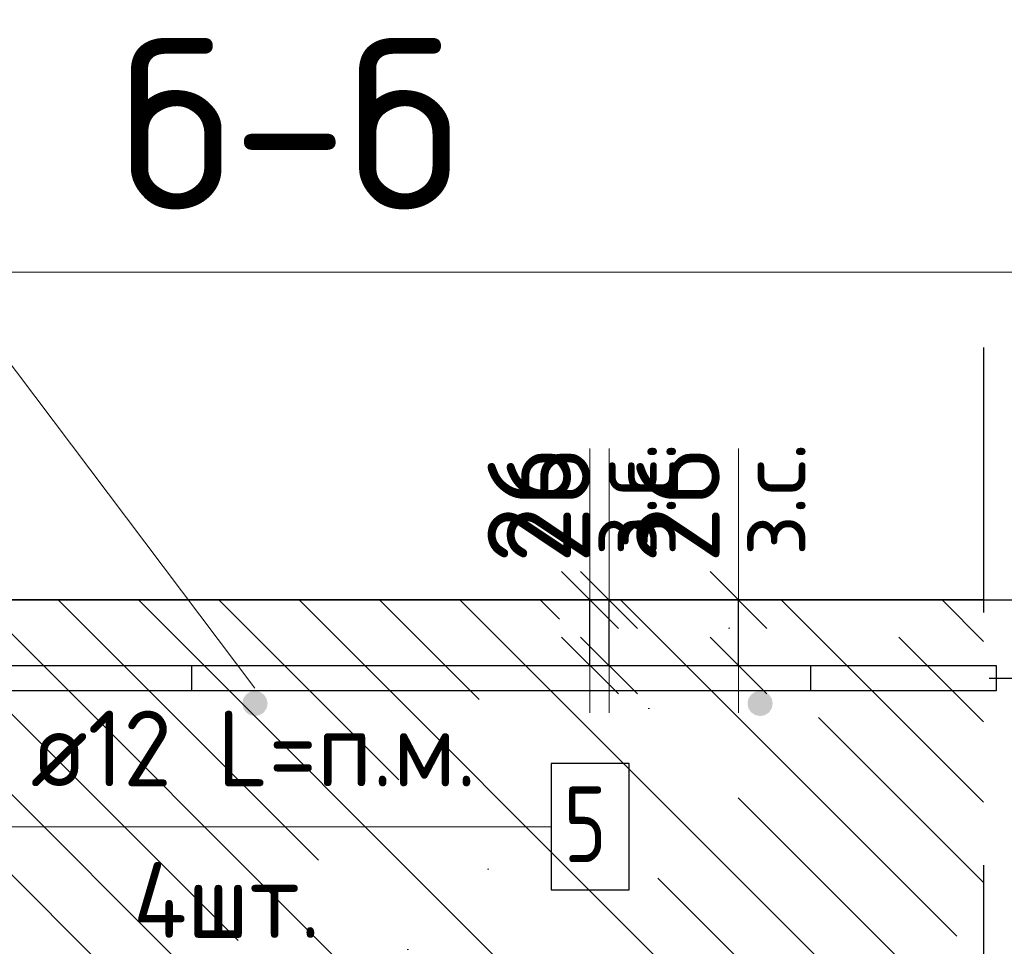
# Model space of a CAD drawing. Header units: metres. Extents: x -38 to 97, y -15 to 21.
# Tile 147 of 229: x 72.374 to 72.764, y 7.405 to 7.772. Entities that reach past the tile are written whole.
import ezdxf

# ---------------------------------------------------------------- set-up
doc = ezdxf.new("R2010")
doc.units = ezdxf.units.M
doc.header["$PDMODE"] = 65
doc.linetypes.add('______4', pattern=[0.135, 0.105, -0.03])
for name, color, linetype, lineweight in [('XR$3$Арм. стержнями верхней зоны', 180, 'Continuous', 35), ('XR$3$Арм.стержн. Арматура края', 96, 'Continuous', 35), ('XR$3$Арм.стержн. Доп. арматура', 180, 'Continuous', 35), ('XR$3$Размерная линия (1)', 7, 'Continuous', 13), ('XR$3$Размерная линия_ общее', 7, 'Continuous', 13), ('XR$4$Арм. стержнями верхней зоны', 180, 'Continuous', 35), ('XR$4$Арм.стержн. Арматура края', 96, 'Continuous', 35), ('XR$4$Арм.стержн. Доп. арматура', 180, 'Continuous', 35), ('XR$4$Размерная линия (1)', 7, 'Continuous', 13), ('XR$4$Размерная линия_ общее', 7, 'Continuous', 13), ('XR$6$Арм. стержнями верхней зоны', 180, 'Continuous', 35), ('XR$6$Арм.стержн. Арматура края', 96, 'Continuous', 35), ('XR$6$Арм.стержн. Доп. арматура', 180, 'Continuous', 35), ('XR$6$Размерная линия (1)', 7, 'Continuous', 13), ('XR$6$Размерная линия_ общее', 7, 'Continuous', 13)]:
    doc.layers.add(name, color=color, linetype=linetype, lineweight=lineweight)
doc.styles.add('ISOCPEUR', font='txt')
doc.dimstyles.new('DIMSTYLE_11', dxfattribs={"dimtxt": 0.033, "dimasz": 0.0375, "dimexe": 0, "dimexo": 0, "dimgap": 0.0165, "dimtad": 2, "dimdec": 0, "dimlfac": 1000, "dimrnd": 1, "dimzin": 12, "dimdsep": 46, "dimtxsty": 'ISOCPEUR', "dimblk1": 'ALL_ML_STRICH', "dimblk2": 'ALL_ML_STRICH', "dimsah": 1, "dimcen": 0, "dimclrd": 7, "dimclre": 256, "dimclrt": 7, "dimadec": 0, "dimazin": 0, "dimtfac": 1, "dimtdec": 0, "dimtix": 1, "dimtmove": 2, "dimatfit": 3, "dimfxl": 0, "dimtvp": 1.2, "dimtzin": 0, "dimlwd": 0, "dimlwe": -3, "dimarcsym": 0})
doc.dimstyles.new('DIMSTYLE_12', dxfattribs={"dimtxt": 0.03, "dimasz": 0.03, "dimexe": 0, "dimexo": 0, "dimgap": 0.015, "dimtad": 2, "dimdec": 0, "dimlfac": 1000, "dimrnd": 1, "dimzin": 12, "dimdsep": 46, "dimtxsty": 'ISOCPEUR', "dimblk1": 'ALL_ML_STRICH', "dimblk2": 'ALL_ML_STRICH', "dimsah": 1, "dimcen": 0, "dimclrd": 7, "dimclre": 256, "dimclrt": 7, "dimadec": 0, "dimazin": 0, "dimtfac": 1, "dimtdec": 0, "dimtix": 1, "dimtmove": 2, "dimatfit": 3, "dimfxl": 0, "dimtzin": 0, "dimlwd": 0, "dimlwe": -3, "dimarcsym": 0})
doc.dimstyles.new('DIMSTYLE_14', dxfattribs={"dimtxt": 0.03, "dimasz": 0.03, "dimexe": 0, "dimexo": 0, "dimgap": 0.015, "dimtad": 2, "dimdec": 0, "dimlfac": 1000, "dimrnd": 1, "dimzin": 12, "dimdsep": 46, "dimtxsty": 'ISOCPEUR', "dimblk1": 'ALL_ML_STRICH', "dimblk2": 'ALL_ML_STRICH', "dimsah": 1, "dimcen": 0, "dimclrd": 7, "dimclre": 256, "dimclrt": 7, "dimadec": 0, "dimazin": 0, "dimtfac": 1, "dimtdec": 0, "dimtix": 1, "dimtmove": 2, "dimatfit": 3, "dimfxl": 0, "dimtvp": 1.2, "dimtzin": 0, "dimlwd": 0, "dimlwe": -3, "dimarcsym": 0})
doc.dimstyles.new('DIMSTYLE_8', dxfattribs={"dimtxt": 0.033, "dimasz": 0.0375, "dimexe": 0, "dimexo": 0, "dimgap": 0.0165, "dimtad": 2, "dimdec": 0, "dimlfac": 1000, "dimrnd": 1, "dimzin": 12, "dimdsep": 46, "dimtxsty": 'ISOCPEUR', "dimblk1": 'ALL_ML_STRICH', "dimblk2": 'ALL_ML_STRICH', "dimsah": 1, "dimcen": 0, "dimclrd": 7, "dimclre": 256, "dimclrt": 7, "dimadec": 0, "dimazin": 0, "dimtfac": 1, "dimtdec": 0, "dimtix": 1, "dimtmove": 2, "dimatfit": 3, "dimfxl": 0, "dimtzin": 0, "dimlwd": 0, "dimlwe": -3, "dimarcsym": 0})
pattern_1 = [(135, (0, 0), (-0.031819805, -0.031819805), [0.4, -0.05, 0, -0.05]), (135, (-0.01591, -0.01591), (-0.031819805, -0.031819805), [0.8, -0.1, 0.1, -0.1])]

# ---------------------------------------------------------------- blocks, each defined once
blk = doc.blocks.new('ALL_ML_STRICH')
at = {"color": 0, "linetype": 'ByBlock', "lineweight": -2}
for p, q in [((0, -0.5), (0, 0.5)), ((-0.3, -0.3), (0.3, 0.3)), ((-1, 0), (0.5, 0))]:
    blk.add_line(p, q, dxfattribs=at)
blk = doc.blocks.new('*D135')
at = {"layer": 'DEFPOINTS', "color": 7, "linetype": 'Continuous', "lineweight": 13, "transparency": 33554687}
for p in [(72.7273, 7.54188), (72.7273, 7.34188), (72.89884, 7.34188)]:
    blk.add_point(p, dxfattribs=at)
at = {"layer": 'XR$3$Размерная линия_ общее', "color": 253, "linetype": 'Continuous', "lineweight": -2, "true_color": 0xa0a0a0, "transparency": 33554687}
for p, q in [((72.7473, 7.54188), (72.89884, 7.54188)), ((72.7473, 7.34188), (72.89884, 7.34188))]:
    blk.add_line(p, q, dxfattribs=at)
at = {"layer": 'XR$3$Размерная линия_ общее', "color": 7, "linetype": 'Continuous', "lineweight": -2, "transparency": 33554687}
blk.add_line((72.89884, 7.34188), (72.89884, 7.54188), dxfattribs=at)
at = {"layer": 'XR$3$Размерная линия_ общее', "color": 7, "linetype": 'Continuous', "lineweight": 13, "transparency": 33554687, "xscale": 0.0375, "yscale": 0.0375, "zscale": 0.0375}
for p, rotation in [((72.89884, 7.54188), 90), ((72.89884, 7.34188), 270)]:
    blk.add_blockref('ALL_ML_STRICH', p, dxfattribs=dict(at, rotation=rotation))
at = {"layer": 'XR$3$Размерная линия_ общее', "color": 7, "linetype": 'Continuous', "lineweight": 13, "transparency": 33554687, "insert": (72.87484, 7.44353), "char_height": 0.033, "width": 0.099, "attachment_point": 5, "rotation": 90, "style": 'ISOCPEUR'}
blk.add_mtext('\\A1;{200}', dxfattribs=at)
blk = doc.blocks.new('*D142')
at = {"layer": 'DEFPOINTS', "color": 7, "linetype": 'Continuous', "lineweight": 13, "transparency": 33554687}
for p in [(72.56769, 7.54188), (72.56769, 7.51588), (72.60768, 7.51588)]:
    blk.add_point(p, dxfattribs=at)
at = {"layer": 'XR$3$Размерная линия_ общее', "color": 253, "linetype": 'Continuous', "lineweight": -2, "true_color": 0xa0a0a0, "transparency": 33554687}
for p, q in [((72.58769, 7.54188), (72.60768, 7.54188)), ((72.58769, 7.51588), (72.60768, 7.51588))]:
    blk.add_line(p, q, dxfattribs=at)
at = {"layer": 'XR$3$Размерная линия_ общее', "color": 7, "linetype": 'Continuous', "lineweight": -2, "transparency": 33554687}
blk.add_line((72.60768, 7.51588), (72.60768, 7.54188), dxfattribs=at)
at = {"layer": 'XR$3$Размерная линия_ общее', "color": 7, "linetype": 'Continuous', "lineweight": 13, "transparency": 33554687, "xscale": 0.0375, "yscale": 0.0375, "zscale": 0.0375}
for p, rotation in [((72.60768, 7.54188), 90), ((72.60768, 7.51588), 270)]:
    blk.add_blockref('ALL_ML_STRICH', p, dxfattribs=dict(at, rotation=rotation))
at = {"layer": 'XR$3$Размерная линия_ общее', "color": 7, "linetype": 'Continuous', "lineweight": 13, "transparency": 33554687, "insert": (72.60721, 7.55924), "char_height": 0.027, "width": 0.00135, "attachment_point": 1, "rotation": 90, "line_spacing_factor": 0.60241, "style": 'ISOCPEUR'}
blk.add_mtext('з.с.', dxfattribs=at)
at = {"layer": 'XR$3$Размерная линия_ общее', "color": 7, "linetype": 'Continuous', "lineweight": 13, "transparency": 33554687, "insert": (72.58368, 7.5796), "char_height": 0.033, "width": 0.066, "attachment_point": 5, "rotation": 90, "style": 'ISOCPEUR'}
blk.add_mtext('\\A1;{26}', dxfattribs=at)
blk = doc.blocks.new('*D202')
at = {"layer": 'DEFPOINTS', "color": 7, "linetype": 'Continuous', "lineweight": 13, "transparency": 33554687}
for p in [(72.73821, 7.51088), (72.73118, 7.38688), (72.82384, 7.38688)]:
    blk.add_point(p, dxfattribs=at)
at = {"layer": 'XR$3$Размерная линия (1)', "color": 9, "linetype": 'Continuous', "lineweight": -2, "true_color": 0xc7c7c7, "transparency": 33554687}
for p, q in [((72.75821, 7.51088), (72.82384, 7.51088)), ((72.75118, 7.38688), (72.82384, 7.38688))]:
    blk.add_line(p, q, dxfattribs=at)
at = {"layer": 'XR$3$Размерная линия (1)', "color": 7, "linetype": 'Continuous', "lineweight": -2, "transparency": 33554687}
blk.add_line((72.82384, 7.38688), (72.82384, 7.51088), dxfattribs=at)
at = {"layer": 'XR$3$Размерная линия (1)', "color": 7, "linetype": 'Continuous', "lineweight": 13, "transparency": 33554687, "xscale": 0.03, "yscale": 0.03, "zscale": 0.03}
for p, rotation in [((72.82384, 7.51088), 90), ((72.82384, 7.38688), 270)]:
    blk.add_blockref('ALL_ML_STRICH', p, dxfattribs=dict(at, rotation=rotation))
at = {"layer": 'XR$3$Размерная линия (1)', "color": 7, "linetype": 'Continuous', "lineweight": 13, "transparency": 33554687, "insert": (72.80134, 7.45188), "char_height": 0.03, "width": 0.09, "attachment_point": 5, "rotation": 90, "style": 'ISOCPEUR'}
blk.add_mtext('\\A1;{124}', dxfattribs=at)
blk = doc.blocks.new('*D203')
at = {"layer": 'DEFPOINTS', "color": 7, "linetype": 'Continuous', "lineweight": 13, "transparency": 33554687}
for p in [(72.72034, 7.54188), (72.73821, 7.51088), (72.82384, 7.51088)]:
    blk.add_point(p, dxfattribs=at)
at = {"layer": 'XR$3$Размерная линия (1)', "color": 9, "linetype": 'Continuous', "lineweight": -2, "true_color": 0xc7c7c7, "transparency": 33554687}
for p, q in [((72.74034, 7.54188), (72.82384, 7.54188)), ((72.75821, 7.51088), (72.82384, 7.51088))]:
    blk.add_line(p, q, dxfattribs=at)
at = {"layer": 'XR$3$Размерная линия (1)', "color": 7, "linetype": 'Continuous', "lineweight": -2, "transparency": 33554687}
blk.add_line((72.82384, 7.51088), (72.82384, 7.54188), dxfattribs=at)
at = {"layer": 'XR$3$Размерная линия (1)', "color": 7, "linetype": 'Continuous', "lineweight": 13, "transparency": 33554687, "xscale": 0.03, "yscale": 0.03, "zscale": 0.03}
for p, rotation in [((72.82384, 7.54188), 90), ((72.82384, 7.51088), 270)]:
    blk.add_blockref('ALL_ML_STRICH', p, dxfattribs=dict(at, rotation=rotation))
at = {"layer": 'XR$3$Размерная линия (1)', "color": 7, "linetype": 'Continuous', "lineweight": 13, "transparency": 33554687, "insert": (72.8011, 7.58917), "char_height": 0.03, "width": 0.06, "attachment_point": 5, "rotation": 90, "style": 'ISOCPEUR'}
blk.add_mtext('\\A1;{31}', dxfattribs=at)
blk = doc.blocks.new('*D278')
at = {"layer": 'DEFPOINTS', "color": 7, "linetype": 'Continuous', "lineweight": 13, "transparency": 33554687}
for p in [(72.7273, 7.54188), (72.7273, 7.34188), (72.89884, 7.34188)]:
    blk.add_point(p, dxfattribs=at)
at = {"layer": 'XR$4$Размерная линия_ общее', "color": 253, "linetype": 'Continuous', "lineweight": -2, "true_color": 0xa0a0a0, "transparency": 33554687}
for p, q in [((72.7473, 7.54188), (72.89884, 7.54188)), ((72.7473, 7.34188), (72.89884, 7.34188))]:
    blk.add_line(p, q, dxfattribs=at)
at = {"layer": 'XR$4$Размерная линия_ общее', "color": 7, "linetype": 'Continuous', "lineweight": -2, "transparency": 33554687}
blk.add_line((72.89884, 7.34188), (72.89884, 7.54188), dxfattribs=at)
at = {"layer": 'XR$4$Размерная линия_ общее', "color": 7, "linetype": 'Continuous', "lineweight": 13, "transparency": 33554687, "xscale": 0.0375, "yscale": 0.0375, "zscale": 0.0375}
for p, rotation in [((72.89884, 7.54188), 90), ((72.89884, 7.34188), 270)]:
    blk.add_blockref('ALL_ML_STRICH', p, dxfattribs=dict(at, rotation=rotation))
at = {"layer": 'XR$4$Размерная линия_ общее', "color": 7, "linetype": 'Continuous', "lineweight": 13, "transparency": 33554687, "insert": (72.87484, 7.44353), "char_height": 0.033, "width": 0.099, "attachment_point": 5, "rotation": 90, "style": 'ISOCPEUR'}
blk.add_mtext('\\A1;{200}', dxfattribs=at)
blk = doc.blocks.new('*D480')
at = {"layer": 'DEFPOINTS', "color": 7, "linetype": 'Continuous', "lineweight": 13, "transparency": 33554687}
for p in [(72.56015, 7.54188), (72.56015, 7.51588), (72.60014, 7.51588)]:
    blk.add_point(p, dxfattribs=at)
at = {"layer": 'XR$4$Размерная линия_ общее', "color": 253, "linetype": 'Continuous', "lineweight": -2, "true_color": 0xa0a0a0, "transparency": 33554687}
for p, q in [((72.58015, 7.54188), (72.60014, 7.54188)), ((72.58015, 7.51588), (72.60014, 7.51588))]:
    blk.add_line(p, q, dxfattribs=at)
at = {"layer": 'XR$4$Размерная линия_ общее', "color": 7, "linetype": 'Continuous', "lineweight": -2, "transparency": 33554687}
blk.add_line((72.60014, 7.51588), (72.60014, 7.54188), dxfattribs=at)
at = {"layer": 'XR$4$Размерная линия_ общее', "color": 7, "linetype": 'Continuous', "lineweight": 13, "transparency": 33554687, "xscale": 0.0375, "yscale": 0.0375, "zscale": 0.0375}
for p, rotation in [((72.60014, 7.54188), 90), ((72.60014, 7.51588), 270)]:
    blk.add_blockref('ALL_ML_STRICH', p, dxfattribs=dict(at, rotation=rotation))
at = {"layer": 'XR$4$Размерная линия_ общее', "color": 7, "linetype": 'Continuous', "lineweight": 13, "transparency": 33554687, "insert": (72.59967, 7.55924), "char_height": 0.027, "width": 0.00135, "attachment_point": 1, "rotation": 90, "line_spacing_factor": 0.60241, "style": 'ISOCPEUR'}
blk.add_mtext('з.с.', dxfattribs=at)
at = {"layer": 'XR$4$Размерная линия_ общее', "color": 7, "linetype": 'Continuous', "lineweight": 13, "transparency": 33554687, "insert": (72.57614, 7.5796), "char_height": 0.033, "width": 0.066, "attachment_point": 5, "rotation": 90, "style": 'ISOCPEUR'}
blk.add_mtext('\\A1;{26}', dxfattribs=at)
blk = doc.blocks.new('*D492')
at = {"layer": 'DEFPOINTS', "color": 7, "linetype": 'Continuous', "lineweight": 13, "transparency": 33554687}
for p in [(72.73821, 7.51088), (72.73118, 7.38688), (72.82384, 7.38688)]:
    blk.add_point(p, dxfattribs=at)
at = {"layer": 'XR$4$Размерная линия (1)', "color": 9, "linetype": 'Continuous', "lineweight": -2, "true_color": 0xc7c7c7, "transparency": 33554687}
for p, q in [((72.75821, 7.51088), (72.82384, 7.51088)), ((72.75118, 7.38688), (72.82384, 7.38688))]:
    blk.add_line(p, q, dxfattribs=at)
at = {"layer": 'XR$4$Размерная линия (1)', "color": 7, "linetype": 'Continuous', "lineweight": -2, "transparency": 33554687}
blk.add_line((72.82384, 7.38688), (72.82384, 7.51088), dxfattribs=at)
at = {"layer": 'XR$4$Размерная линия (1)', "color": 7, "linetype": 'Continuous', "lineweight": 13, "transparency": 33554687, "xscale": 0.03, "yscale": 0.03, "zscale": 0.03}
for p, rotation in [((72.82384, 7.51088), 90), ((72.82384, 7.38688), 270)]:
    blk.add_blockref('ALL_ML_STRICH', p, dxfattribs=dict(at, rotation=rotation))
at = {"layer": 'XR$4$Размерная линия (1)', "color": 7, "linetype": 'Continuous', "lineweight": 13, "transparency": 33554687, "insert": (72.80134, 7.45188), "char_height": 0.03, "width": 0.09, "attachment_point": 5, "rotation": 90, "style": 'ISOCPEUR'}
blk.add_mtext('\\A1;{124}', dxfattribs=at)
blk = doc.blocks.new('*D493')
at = {"layer": 'DEFPOINTS', "color": 7, "linetype": 'Continuous', "lineweight": 13, "transparency": 33554687}
for p in [(72.72034, 7.54188), (72.73821, 7.51088), (72.82384, 7.51088)]:
    blk.add_point(p, dxfattribs=at)
at = {"layer": 'XR$4$Размерная линия (1)', "color": 9, "linetype": 'Continuous', "lineweight": -2, "true_color": 0xc7c7c7, "transparency": 33554687}
for p, q in [((72.74034, 7.54188), (72.82384, 7.54188)), ((72.75821, 7.51088), (72.82384, 7.51088))]:
    blk.add_line(p, q, dxfattribs=at)
at = {"layer": 'XR$4$Размерная линия (1)', "color": 7, "linetype": 'Continuous', "lineweight": -2, "transparency": 33554687}
blk.add_line((72.82384, 7.51088), (72.82384, 7.54188), dxfattribs=at)
at = {"layer": 'XR$4$Размерная линия (1)', "color": 7, "linetype": 'Continuous', "lineweight": 13, "transparency": 33554687, "xscale": 0.03, "yscale": 0.03, "zscale": 0.03}
for p, rotation in [((72.82384, 7.54188), 90), ((72.82384, 7.51088), 270)]:
    blk.add_blockref('ALL_ML_STRICH', p, dxfattribs=dict(at, rotation=rotation))
at = {"layer": 'XR$4$Размерная линия (1)', "color": 7, "linetype": 'Continuous', "lineweight": 13, "transparency": 33554687, "insert": (72.8011, 7.58917), "char_height": 0.03, "width": 0.06, "attachment_point": 5, "rotation": 90, "style": 'ISOCPEUR'}
blk.add_mtext('\\A1;{31}', dxfattribs=at)
blk = doc.blocks.new('*D785')
at = {"layer": 'DEFPOINTS', "color": 7, "linetype": 'Continuous', "lineweight": 13, "transparency": 33554687}
for p in [(72.7273, 7.54188), (72.7273, 7.34188), (72.89884, 7.34188)]:
    blk.add_point(p, dxfattribs=at)
at = {"layer": 'XR$6$Размерная линия_ общее', "color": 253, "linetype": 'Continuous', "lineweight": -2, "true_color": 0xa0a0a0, "transparency": 33554687}
for p, q in [((72.7473, 7.54188), (72.89884, 7.54188)), ((72.7473, 7.34188), (72.89884, 7.34188))]:
    blk.add_line(p, q, dxfattribs=at)
at = {"layer": 'XR$6$Размерная линия_ общее', "color": 7, "linetype": 'Continuous', "lineweight": -2, "transparency": 33554687}
blk.add_line((72.89884, 7.34188), (72.89884, 7.54188), dxfattribs=at)
at = {"layer": 'XR$6$Размерная линия_ общее', "color": 7, "linetype": 'Continuous', "lineweight": 13, "transparency": 33554687, "xscale": 0.0375, "yscale": 0.0375, "zscale": 0.0375}
for p, rotation in [((72.89884, 7.54188), 90), ((72.89884, 7.34188), 270)]:
    blk.add_blockref('ALL_ML_STRICH', p, dxfattribs=dict(at, rotation=rotation))
at = {"layer": 'XR$6$Размерная линия_ общее', "color": 7, "linetype": 'Continuous', "lineweight": 13, "transparency": 33554687, "insert": (72.87484, 7.44353), "char_height": 0.033, "width": 0.099, "attachment_point": 5, "rotation": 90, "style": 'ISOCPEUR'}
blk.add_mtext('\\A1;{200}', dxfattribs=at)
blk = doc.blocks.new('*D943')
at = {"layer": 'DEFPOINTS', "color": 7, "linetype": 'Continuous', "lineweight": 13, "transparency": 33554687}
for p in [(72.61899, 7.54188), (72.61899, 7.51588), (72.65897, 7.51588)]:
    blk.add_point(p, dxfattribs=at)
at = {"layer": 'XR$6$Размерная линия_ общее', "color": 253, "linetype": 'Continuous', "lineweight": -2, "true_color": 0xa0a0a0, "transparency": 33554687}
for p, q in [((72.63899, 7.54188), (72.65897, 7.54188)), ((72.63899, 7.51588), (72.65897, 7.51588))]:
    blk.add_line(p, q, dxfattribs=at)
at = {"layer": 'XR$6$Размерная линия_ общее', "color": 7, "linetype": 'Continuous', "lineweight": -2, "transparency": 33554687}
blk.add_line((72.65897, 7.51588), (72.65897, 7.54188), dxfattribs=at)
at = {"layer": 'XR$6$Размерная линия_ общее', "color": 7, "linetype": 'Continuous', "lineweight": 13, "transparency": 33554687, "xscale": 0.0375, "yscale": 0.0375, "zscale": 0.0375}
for p, rotation in [((72.65897, 7.54188), 90), ((72.65897, 7.51588), 270)]:
    blk.add_blockref('ALL_ML_STRICH', p, dxfattribs=dict(at, rotation=rotation))
at = {"layer": 'XR$6$Размерная линия_ общее', "color": 7, "linetype": 'Continuous', "lineweight": 13, "transparency": 33554687, "insert": (72.65851, 7.55924), "char_height": 0.027, "width": 0.00135, "attachment_point": 1, "rotation": 90, "line_spacing_factor": 0.60241, "style": 'ISOCPEUR'}
blk.add_mtext('з.с.', dxfattribs=at)
at = {"layer": 'XR$6$Размерная линия_ общее', "color": 7, "linetype": 'Continuous', "lineweight": 13, "transparency": 33554687, "insert": (72.63497, 7.5796), "char_height": 0.033, "width": 0.066, "attachment_point": 5, "rotation": 90, "style": 'ISOCPEUR'}
blk.add_mtext('\\A1;{26}', dxfattribs=at)
blk = doc.blocks.new('*D945')
at = {"layer": 'DEFPOINTS', "color": 7, "linetype": 'Continuous', "lineweight": 13, "transparency": 33554687}
for p in [(72.74666, 7.51088), (72.73118, 7.38688), (72.82384, 7.38688)]:
    blk.add_point(p, dxfattribs=at)
at = {"layer": 'XR$6$Размерная линия (1)', "color": 9, "linetype": 'Continuous', "lineweight": -2, "true_color": 0xc7c7c7, "transparency": 33554687}
for p, q in [((72.76666, 7.51088), (72.82384, 7.51088)), ((72.75118, 7.38688), (72.82384, 7.38688))]:
    blk.add_line(p, q, dxfattribs=at)
at = {"layer": 'XR$6$Размерная линия (1)', "color": 7, "linetype": 'Continuous', "lineweight": -2, "transparency": 33554687}
blk.add_line((72.82384, 7.38688), (72.82384, 7.51088), dxfattribs=at)
at = {"layer": 'XR$6$Размерная линия (1)', "color": 7, "linetype": 'Continuous', "lineweight": 13, "transparency": 33554687, "xscale": 0.03, "yscale": 0.03, "zscale": 0.03}
for p, rotation in [((72.82384, 7.51088), 90), ((72.82384, 7.38688), 270)]:
    blk.add_blockref('ALL_ML_STRICH', p, dxfattribs=dict(at, rotation=rotation))
at = {"layer": 'XR$6$Размерная линия (1)', "color": 7, "linetype": 'Continuous', "lineweight": 13, "transparency": 33554687, "insert": (72.80134, 7.45188), "char_height": 0.03, "width": 0.09, "attachment_point": 5, "rotation": 90, "style": 'ISOCPEUR'}
blk.add_mtext('\\A1;{124}', dxfattribs=at)
blk = doc.blocks.new('*D946')
at = {"layer": 'DEFPOINTS', "color": 7, "linetype": 'Continuous', "lineweight": 13, "transparency": 33554687}
for p in [(72.72034, 7.54188), (72.74666, 7.51088), (72.82384, 7.51088)]:
    blk.add_point(p, dxfattribs=at)
at = {"layer": 'XR$6$Размерная линия (1)', "color": 9, "linetype": 'Continuous', "lineweight": -2, "true_color": 0xc7c7c7, "transparency": 33554687}
for p, q in [((72.74034, 7.54188), (72.82384, 7.54188)), ((72.76666, 7.51088), (72.82384, 7.51088))]:
    blk.add_line(p, q, dxfattribs=at)
at = {"layer": 'XR$6$Размерная линия (1)', "color": 7, "linetype": 'Continuous', "lineweight": -2, "transparency": 33554687}
blk.add_line((72.82384, 7.51088), (72.82384, 7.54188), dxfattribs=at)
at = {"layer": 'XR$6$Размерная линия (1)', "color": 7, "linetype": 'Continuous', "lineweight": 13, "transparency": 33554687, "xscale": 0.03, "yscale": 0.03, "zscale": 0.03}
for p, rotation in [((72.82384, 7.54188), 90), ((72.82384, 7.51088), 270)]:
    blk.add_blockref('ALL_ML_STRICH', p, dxfattribs=dict(at, rotation=rotation))
at = {"layer": 'XR$6$Размерная линия (1)', "color": 7, "linetype": 'Continuous', "lineweight": 13, "transparency": 33554687, "insert": (72.80113, 7.58256), "char_height": 0.03, "width": 0.06, "attachment_point": 5, "rotation": 90, "style": 'ISOCPEUR'}
blk.add_mtext('\\A1;{31}', dxfattribs=at)

msp = doc.modelspace()

# ---------------------------------------------------------------- hatches: boundary and pattern name
at = {"linetype": 'Continuous', "lineweight": 13, "transparency": 33554687}
h = msp.add_hatch(dxfattribs=at)
h.set_pattern_fill('__________540', scale=0.015, style=0, pattern_type=2)
h.set_pattern_definition(pattern_1)
h.paths.add_polyline_path([(72.1675, 7.54188), (72.1675, 7.34188), (72.75595, 7.34188), (72.75595, 7.54188)], flags=0)
h = msp.add_hatch(dxfattribs=at)
h.set_pattern_fill('__________540', scale=0.015, style=0, pattern_type=2)
h.set_pattern_definition(pattern_1)
h.paths.add_polyline_path([(72.1675, 7.54188), (72.1675, 7.34188), (72.75595, 7.34188), (72.75595, 7.54188)], flags=0)
h = msp.add_hatch(dxfattribs=at)
h.set_pattern_fill('__________540', scale=0.015, style=0, pattern_type=2)
h.set_pattern_definition(pattern_1)
h.paths.add_polyline_path([(72.1675, 7.54188), (72.1675, 7.34188), (72.75595, 7.34188), (72.75595, 7.54188)], flags=0)
at = {"layer": 'XR$3$Арм. стержнями верхней зоны', "linetype": 'Continuous', "lineweight": 50, "transparency": 33554687}
for points in [[(72.47251, 7.50088), (72.47212, 7.50279), (72.47104, 7.50441), (72.46942, 7.5055), (72.46751, 7.50588), (72.46559, 7.5055), (72.46397, 7.50441), (72.46289, 7.50279), (72.46251, 7.50088), (72.46289, 7.49896), (72.46397, 7.49734), (72.46559, 7.49626), (72.46751, 7.49588), (72.46942, 7.49626), (72.47104, 7.49734), (72.47212, 7.49896)], [(72.67251, 7.50088), (72.67212, 7.50279), (72.67104, 7.50441), (72.66942, 7.5055), (72.66751, 7.50588), (72.66559, 7.5055), (72.66397, 7.50441), (72.66289, 7.50279), (72.66251, 7.50088), (72.66289, 7.49896), (72.66397, 7.49734), (72.66559, 7.49626), (72.66751, 7.49588), (72.66942, 7.49626), (72.67104, 7.49734), (72.67212, 7.49896)]]:
    msp.add_hatch(color=4, dxfattribs=at).paths.add_polyline_path(points)
at = {"layer": 'XR$4$Арм. стержнями верхней зоны', "linetype": 'Continuous', "lineweight": 50, "transparency": 33554687}
for points in [[(72.47251, 7.50088), (72.47212, 7.50279), (72.47104, 7.50441), (72.46942, 7.5055), (72.46751, 7.50588), (72.46559, 7.5055), (72.46397, 7.50441), (72.46289, 7.50279), (72.46251, 7.50088), (72.46289, 7.49896), (72.46397, 7.49734), (72.46559, 7.49626), (72.46751, 7.49588), (72.46942, 7.49626), (72.47104, 7.49734), (72.47212, 7.49896)], [(72.47251, 7.50088), (72.47212, 7.50279), (72.47104, 7.50441), (72.46942, 7.5055), (72.46751, 7.50588), (72.46559, 7.5055), (72.46397, 7.50441), (72.46289, 7.50279), (72.46251, 7.50088), (72.46289, 7.49896), (72.46397, 7.49734), (72.46559, 7.49626), (72.46751, 7.49588), (72.46942, 7.49626), (72.47104, 7.49734), (72.47212, 7.49896)], [(72.67251, 7.50088), (72.67212, 7.50279), (72.67104, 7.50441), (72.66942, 7.5055), (72.66751, 7.50588), (72.66559, 7.5055), (72.66397, 7.50441), (72.66289, 7.50279), (72.66251, 7.50088), (72.66289, 7.49896), (72.66397, 7.49734), (72.66559, 7.49626), (72.66751, 7.49588), (72.66942, 7.49626), (72.67104, 7.49734), (72.67212, 7.49896)]]:
    msp.add_hatch(color=4, dxfattribs=at).paths.add_polyline_path(points)
at = {"layer": 'XR$6$Арм. стержнями верхней зоны', "linetype": 'Continuous', "lineweight": 50, "transparency": 33554687}
for points in [[(72.47251, 7.50088), (72.47212, 7.50279), (72.47104, 7.50441), (72.46942, 7.5055), (72.46751, 7.50588), (72.46559, 7.5055), (72.46397, 7.50441), (72.46289, 7.50279), (72.46251, 7.50088), (72.46289, 7.49896), (72.46397, 7.49734), (72.46559, 7.49626), (72.46751, 7.49588), (72.46942, 7.49626), (72.47104, 7.49734), (72.47212, 7.49896)], [(72.67251, 7.50088), (72.67212, 7.50279), (72.67104, 7.50441), (72.66942, 7.5055), (72.66751, 7.50588), (72.66559, 7.5055), (72.66397, 7.50441), (72.66289, 7.50279), (72.66251, 7.50088), (72.66289, 7.49896), (72.66397, 7.49734), (72.66559, 7.49626), (72.66751, 7.49588), (72.66942, 7.49626), (72.67104, 7.49734), (72.67212, 7.49896)]]:
    msp.add_hatch(color=4, dxfattribs=at).paths.add_polyline_path(points)

# ---------------------------------------------------------------- linework, layer by layer
at = {"color": 7, "linetype": 'Continuous', "lineweight": 13, "transparency": 33554687}
for p, q in [((86.41979, 7.67171), (67.91979, 7.67171)), ((72.46751, 7.50688), (72.3436, 7.6713)), ((72.46751, 7.50688), (72.3436, 7.6713)), ((72.46751, 7.50688), (72.3436, 7.6713)), ((72.60014, 7.54188), (72.60014, 7.60188)), ((72.60768, 7.54188), (72.60768, 7.60188)), ((72.65897, 7.54188), (72.65897, 7.60188))]:
    msp.add_line(p, q, dxfattribs=at)
at = {"color": 7, "linetype": '______4', "lineweight": 25, "transparency": 33554687}
msp.add_line((72.75595, 7.64188), (72.75595, 7.24188), dxfattribs=at)
msp.add_line((72.75595, 7.64188), (72.75595, 7.24188), dxfattribs=at)
msp.add_line((72.75595, 7.64188), (72.75595, 7.24188), dxfattribs=at)
at = {"color": 7, "linetype": 'Continuous', "lineweight": 35, "transparency": 33554687}
msp.add_line((72.75595, 7.54188), (72.1675, 7.54188), dxfattribs=at)
msp.add_line((72.75595, 7.54188), (72.1675, 7.54188), dxfattribs=at)
msp.add_line((72.75595, 7.54188), (72.1675, 7.54188), dxfattribs=at)
at = {"layer": 'XR$3$Арм. стержнями верхней зоны', "color": 4, "linetype": 'Continuous', "lineweight": 25, "transparency": 33554687}
for points in [[(72.76095, 7.50588), (72.1875, 7.50588), (72.1875, 7.51588), (72.76095, 7.51588), (72.76095, 7.50588)], [(72.76095, 7.50588), (72.44251, 7.50588), (72.44251, 7.51588), (72.76095, 7.51588), (72.76095, 7.50588)]]:
    msp.add_lwpolyline(points, dxfattribs=at)
at = {"layer": 'XR$3$Арм.стержн. Арматура края', "color": 4, "linetype": 'Continuous', "lineweight": 25, "transparency": 33554687}
msp.add_lwpolyline([(72.21607, 7.51588), (72.6875, 7.51588), (72.6875, 7.50588), (72.21676, 7.50588)], dxfattribs=at)
at = {"layer": 'XR$3$Арм.стержн. Доп. арматура', "color": 7, "linetype": 'Continuous', "lineweight": 13, "transparency": 33554687}
msp.add_line((72.35872, 7.45204), (72.58472, 7.45204), dxfattribs=at)
at = {"layer": 'XR$3$Арм.стержн. Доп. арматура', "color": 7, "linetype": 'Continuous', "lineweight": 25, "transparency": 33554687}
msp.add_lwpolyline([(72.58472, 7.42704), (72.61572, 7.42704), (72.61572, 7.47704), (72.58472, 7.47704), (72.58472, 7.42704)], dxfattribs=at)
at = {"layer": 'XR$4$Арм. стержнями верхней зоны', "color": 4, "linetype": 'Continuous', "lineweight": 25, "transparency": 33554687}
for points in [[(72.76095, 7.50588), (72.1875, 7.50588), (72.1875, 7.51588), (72.76095, 7.51588), (72.76095, 7.50588)], [(72.76095, 7.50588), (72.1875, 7.50588), (72.1875, 7.51588), (72.76095, 7.51588), (72.76095, 7.50588)], [(72.76095, 7.50588), (72.44251, 7.50588), (72.44251, 7.51588), (72.76095, 7.51588), (72.76095, 7.50588)]]:
    msp.add_lwpolyline(points, dxfattribs=at)
at = {"layer": 'XR$4$Арм.стержн. Арматура края', "color": 4, "linetype": 'Continuous', "lineweight": 25, "transparency": 33554687}
msp.add_lwpolyline([(72.21607, 7.51588), (72.6875, 7.51588), (72.6875, 7.50588), (72.21676, 7.50588)], dxfattribs=at)
at = {"layer": 'XR$4$Арм.стержн. Доп. арматура', "color": 7, "linetype": 'Continuous', "lineweight": 13, "transparency": 33554687}
msp.add_line((72.35872, 7.45204), (72.58472, 7.45204), dxfattribs=at)
at = {"layer": 'XR$4$Арм.стержн. Доп. арматура', "color": 7, "linetype": 'Continuous', "lineweight": 25, "transparency": 33554687}
msp.add_lwpolyline([(72.58472, 7.42704), (72.61572, 7.42704), (72.61572, 7.47704), (72.58472, 7.47704), (72.58472, 7.42704)], dxfattribs=at)
at = {"layer": 'XR$6$Арм. стержнями верхней зоны', "color": 4, "linetype": 'Continuous', "lineweight": 25, "transparency": 33554687}
for points in [[(72.76095, 7.50588), (72.1875, 7.50588), (72.1875, 7.51588), (72.76095, 7.51588), (72.76095, 7.50588)], [(72.76095, 7.50588), (72.44251, 7.50588), (72.44251, 7.51588), (72.76095, 7.51588), (72.76095, 7.50588)]]:
    msp.add_lwpolyline(points, dxfattribs=at)
at = {"layer": 'XR$6$Арм.стержн. Арматура края', "color": 4, "linetype": 'Continuous', "lineweight": 25, "transparency": 33554687}
msp.add_lwpolyline([(72.21607, 7.51588), (72.6875, 7.51588), (72.6875, 7.50588), (72.21676, 7.50588)], dxfattribs=at)
at = {"layer": 'XR$6$Арм.стержн. Доп. арматура', "color": 7, "linetype": 'Continuous', "lineweight": 13, "transparency": 33554687}
msp.add_line((72.35872, 7.45204), (72.58472, 7.45204), dxfattribs=at)
at = {"layer": 'XR$6$Арм.стержн. Доп. арматура', "color": 7, "linetype": 'Continuous', "lineweight": 25, "transparency": 33554687}
msp.add_lwpolyline([(72.58472, 7.42704), (72.61572, 7.42704), (72.61572, 7.47704), (72.58472, 7.47704), (72.58472, 7.42704)], dxfattribs=at)

# ---------------------------------------------------------------- texts
at = {"color": 7, "linetype": 'Continuous', "lineweight": 50, "transparency": 33554687, "insert": (72.48129, 7.73031), "char_height": 0.0675, "width": 0.1725652, "attachment_point": 5, "style": 'ISOCPEUR'}
msp.add_mtext('\\A1;{\\fISOCPEUR|i0|b0;\\H0.067500;\\W1.000000;\\C7;б-б}\\P', dxfattribs=at)
msp.add_mtext('\\A1;{\\fISOCPEUR|i0|b0;\\H0.067500;\\W1.000000;\\C7;б-б}\\P', dxfattribs=at)
msp.add_mtext('\\A1;{\\fISOCPEUR|i0|b0;\\H0.067500;\\W1.000000;\\C7;б-б}\\P', dxfattribs=at)
at = {"layer": 'XR$3$Арм.стержн. Доп. арматура', "color": 7, "linetype": 'Continuous', "lineweight": 25, "transparency": 33554687, "char_height": 0.03, "attachment_point": 7, "style": 'ISOCPEUR'}
for s, insert, width in [('\\W0.94;ø12 L=п.м.', (72.37872, 7.46804), 0.1999832), ('\\W0.78;5', (72.58972, 7.43804), 0.0326407), ('\\W0.95;4шт. ', (72.41922, 7.40804), 0.1191577)]:
    msp.add_mtext(s, dxfattribs=dict(at, insert=insert, width=width))
at = {"layer": 'XR$4$Арм.стержн. Доп. арматура', "color": 7, "linetype": 'Continuous', "lineweight": 25, "transparency": 33554687, "char_height": 0.03, "attachment_point": 7, "style": 'ISOCPEUR'}
for s, insert, width in [('\\W0.94;ø12 L=п.м.', (72.37872, 7.46804), 0.1999832), ('\\W0.78;5', (72.58972, 7.43804), 0.0326407), ('\\W0.95;4шт. ', (72.41922, 7.40804), 0.1191577)]:
    msp.add_mtext(s, dxfattribs=dict(at, insert=insert, width=width))
at = {"layer": 'XR$6$Арм.стержн. Доп. арматура', "color": 7, "linetype": 'Continuous', "lineweight": 25, "transparency": 33554687, "char_height": 0.03, "attachment_point": 7, "style": 'ISOCPEUR'}
for s, insert, width in [('\\W0.94;ø12 L=п.м.', (72.37872, 7.46804), 0.1999832), ('\\W0.78;5', (72.58972, 7.43804), 0.0326407), ('\\W0.95;4шт. ', (72.41922, 7.40804), 0.1191577)]:
    msp.add_mtext(s, dxfattribs=dict(at, insert=insert, width=width))

# ---------------------------------------------------------------- dimensions: what is measured, and where the dimension line sits
at = {"layer": 'XR$3$Размерная линия (1)', "color": 7, "linetype": 'Continuous', "lineweight": 13, "transparency": 33554687}
for base, p1, p2, dimstyle, picture, middle in [((72.82384, 7.54188), (72.75821, 7.51088), (72.74034, 7.54188), 'DIMSTYLE_14', '*D203', (72.8011, 7.58917)), ((72.82384, 7.51088), (72.75118, 7.38688), (72.75821, 7.51088), 'DIMSTYLE_12', '*D202', (72.80134, 7.45188))]:
    dim = msp.add_linear_dim(base=base, p1=p1, p2=p2, angle=90, dimstyle=dimstyle, override={"dimpost": '<>', "dimclrd": 7, "dimclre": 9, "dimclrt": 7, "dimlwd": 0, "dimlwe": 65533}, dxfattribs=at)
    dim.commit()
    dim.dimension.update_dxf_attribs({"geometry": picture, "text_midpoint": middle, "dimtype": 160})
at = {"layer": 'XR$3$Размерная линия_ общее', "color": 7, "linetype": 'Continuous', "lineweight": 13, "transparency": 33554687}
dim = msp.add_linear_dim(base=(72.60768, 7.54188), p1=(72.58769, 7.51588), p2=(72.58769, 7.54188), angle=90, text='<>\\Xз.с.', dimstyle='DIMSTYLE_11', override={"dimpost": '<>', "dimclrd": 7, "dimclre": 253, "dimclrt": 7, "dimlwd": 0, "dimlwe": 65533}, dxfattribs=at)
dim.commit()
dim.dimension.update_dxf_attribs({"geometry": '*D142', "text_midpoint": (72.58368, 7.5796), "dimtype": 160})
dim = msp.add_linear_dim(base=(72.89884, 7.54188), p1=(72.7473, 7.34188), p2=(72.7473, 7.54188), angle=90, dimstyle='DIMSTYLE_8', override={"dimpost": '<>', "dimclrd": 7, "dimclre": 253, "dimclrt": 7, "dimlwd": 0, "dimlwe": 65533}, dxfattribs=at)
dim.commit()
dim.dimension.update_dxf_attribs({"geometry": '*D135', "text_midpoint": (72.87484, 7.44353), "dimtype": 160})
at = {"layer": 'XR$4$Размерная линия (1)', "color": 7, "linetype": 'Continuous', "lineweight": 13, "transparency": 33554687}
for base, p1, p2, dimstyle, picture, middle in [((72.82384, 7.54188), (72.75821, 7.51088), (72.74034, 7.54188), 'DIMSTYLE_14', '*D493', (72.8011, 7.58917)), ((72.82384, 7.51088), (72.75118, 7.38688), (72.75821, 7.51088), 'DIMSTYLE_12', '*D492', (72.80134, 7.45188))]:
    dim = msp.add_linear_dim(base=base, p1=p1, p2=p2, angle=90, dimstyle=dimstyle, override={"dimpost": '<>', "dimclrd": 7, "dimclre": 9, "dimclrt": 7, "dimlwd": 0, "dimlwe": 65533}, dxfattribs=at)
    dim.commit()
    dim.dimension.update_dxf_attribs({"geometry": picture, "text_midpoint": middle, "dimtype": 160})
at = {"layer": 'XR$4$Размерная линия_ общее', "color": 7, "linetype": 'Continuous', "lineweight": 13, "transparency": 33554687}
dim = msp.add_linear_dim(base=(72.60014, 7.54188), p1=(72.58015, 7.51588), p2=(72.58015, 7.54188), angle=90, text='<>\\Xз.с.', dimstyle='DIMSTYLE_11', override={"dimpost": '<>', "dimclrd": 7, "dimclre": 253, "dimclrt": 7, "dimlwd": 0, "dimlwe": 65533}, dxfattribs=at)
dim.commit()
dim.dimension.update_dxf_attribs({"geometry": '*D480', "text_midpoint": (72.57614, 7.5796), "dimtype": 160})
dim = msp.add_linear_dim(base=(72.89884, 7.54188), p1=(72.7473, 7.34188), p2=(72.7473, 7.54188), angle=90, dimstyle='DIMSTYLE_8', override={"dimpost": '<>', "dimclrd": 7, "dimclre": 253, "dimclrt": 7, "dimlwd": 0, "dimlwe": 65533}, dxfattribs=at)
dim.commit()
dim.dimension.update_dxf_attribs({"geometry": '*D278', "text_midpoint": (72.87484, 7.44353), "dimtype": 160})
at = {"layer": 'XR$6$Размерная линия (1)', "color": 7, "linetype": 'Continuous', "lineweight": 13, "transparency": 33554687}
for base, p1, p2, dimstyle, picture, middle in [((72.82384, 7.54188), (72.76666, 7.51088), (72.74034, 7.54188), 'DIMSTYLE_14', '*D946', (72.80113, 7.58256)), ((72.82384, 7.51088), (72.75118, 7.38688), (72.76666, 7.51088), 'DIMSTYLE_12', '*D945', (72.80134, 7.45188))]:
    dim = msp.add_linear_dim(base=base, p1=p1, p2=p2, angle=90, dimstyle=dimstyle, override={"dimpost": '<>', "dimclrd": 7, "dimclre": 9, "dimclrt": 7, "dimlwd": 0, "dimlwe": 65533}, dxfattribs=at)
    dim.commit()
    dim.dimension.update_dxf_attribs({"geometry": picture, "text_midpoint": middle, "dimtype": 160})
at = {"layer": 'XR$6$Размерная линия_ общее', "color": 7, "linetype": 'Continuous', "lineweight": 13, "transparency": 33554687}
dim = msp.add_linear_dim(base=(72.65897, 7.54188), p1=(72.63899, 7.51588), p2=(72.63899, 7.54188), angle=90, text='<>\\Xз.с.', dimstyle='DIMSTYLE_11', override={"dimpost": '<>', "dimclrd": 7, "dimclre": 253, "dimclrt": 7, "dimlwd": 0, "dimlwe": 65533}, dxfattribs=at)
dim.commit()
dim.dimension.update_dxf_attribs({"geometry": '*D943', "text_midpoint": (72.63497, 7.5796), "dimtype": 160})
dim = msp.add_linear_dim(base=(72.89884, 7.54188), p1=(72.7473, 7.34188), p2=(72.7473, 7.54188), angle=90, dimstyle='DIMSTYLE_8', override={"dimpost": '<>', "dimclrd": 7, "dimclre": 253, "dimclrt": 7, "dimlwd": 0, "dimlwe": 65533}, dxfattribs=at)
dim.commit()
dim.dimension.update_dxf_attribs({"geometry": '*D785', "text_midpoint": (72.87484, 7.44353), "dimtype": 160})

doc.saveas('drawing.dxf')
